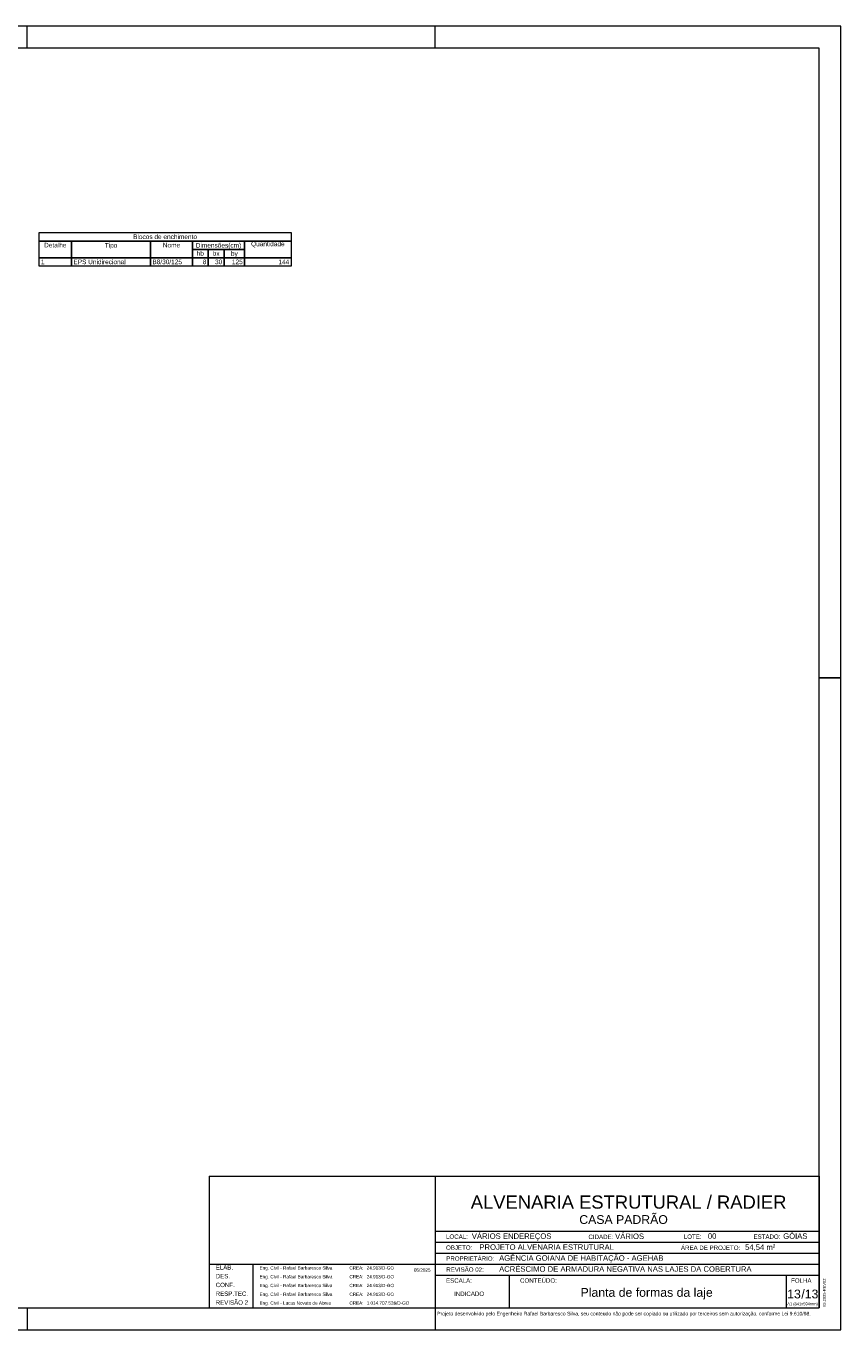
# Model space of a CAD drawing. Header units: millimetres. Extents: x 337 to 624, y -381 to -65.
# Tile 76 of 139: x 587 to 624, y -253 to -194. Entities that reach past the tile are written whole.
import ezdxf
from ezdxf.enums import TextEntityAlignment as Align

# ---------------------------------------------------------------- set-up
doc = ezdxf.new("R2010")
doc.units = ezdxf.units.MM
doc.header["$MEASUREMENT"] = 0
doc.layers.get('0').update_dxf_attribs({"lineweight": 5})
doc.layers.add('FO-Textos das vigas', color=7, linetype='Continuous', lineweight=5)
doc.layers.add('PRANCHA 01', color=7, linetype='Continuous', lineweight=20)
doc.layers.add('PDF_Text', color=7, linetype='Continuous')
doc.styles.add('Arial', font='arial.ttf')
doc.styles.add('PDF Arial', font='arial.ttf')

# ---------------------------------------------------------------- blocks, each defined once
blk = doc.blocks.new('Carimbo_Rafael_2022')
at = {"color": 0}
for p, q in [((524.018, -54.927), (551.818, -54.927)), ((524.018, -60.927), (551.818, -60.927))]:
    blk.add_line(p, q, dxfattribs=at)
for p, q in [((524.018, -54.927), (524.018, -60.927)), ((524.018, -54.927), (524.018, -60.927)), ((534.318, -54.927), (534.318, -60.927)), ((534.318, -54.927), (534.318, -60.927)), ((551.818, -54.927), (551.818, -60.927)), ((534.318, -57.427), (551.818, -57.427)), ((534.318, -57.927), (551.818, -57.927)), ((534.318, -58.427), (551.818, -58.427)), ((524.018, -58.927), (534.318, -58.927)), ((526.018, -58.927), (526.018, -60.927)), ((534.318, -58.927), (551.818, -58.927)), ((534.318, -59.427), (551.818, -59.427)), ((537.692, -59.427), (537.692, -60.927)), ((550.318, -59.427), (550.318, -60.927))]:
    blk.add_line(p, q)
at = {"color": 152, "true_color": 0x0063c7, "style": 'Arial'}
for s, height, p in [('ALVENARIA ESTRUTURAL / RADIER', 0.6, (535.944, -56.402)), ('CASA PADRÃO', 0.4, (540.891, -57.098)), ('VÁRIOS ENDEREÇOS', 0.25, (535.992, -57.777)), ('VÁRIOS', 0.25, (542.524, -57.786)), ('00', 0.25, (546.753, -57.777)), ('GÓIAS', 0.25, (550.185, -57.777)), ('PROJETO ALVENARIA ESTRUTURAL', 0.25, (536.338, -58.277)), ('54,54 m²', 0.25, (548.448, -58.284)), ('AGÊNCIA GOIANA DE HABITAÇÃO - AGEHAB', 0.25, (537.237, -58.777)), ('ACRÉSCIMO DE ARMADURA NEGATIVA NAS LAJES DA COBERTURA', 0.25, (537.237, -59.277)), ('INDICADO', 0.2, (535.187, -60.381)), ('/13', 0.4, (551.013, -60.49))]:
    blk.add_text(s, height=height, dxfattribs=at).set_placement(p)
at = {"style": 'Arial'}
for s, height, p in [('LOCAL:', 0.2, (534.818, -57.777)), ('CIDADE:', 0.2, (541.31, -57.786)), ('LOTE:', 0.2, (545.656, -57.777)), ('ESTADO:', 0.2, (548.833, -57.777)), ('OBJETO:', 0.2, (534.818, -58.277)), ('ÁREA DE PROJETO:', 0.2, (545.526, -58.284)), ('PROPRIETÁRIO:', 0.2, (534.829, -58.777)), ('ELAB.', 0.2, (524.318, -59.177)), ('DES.', 0.2, (524.318, -59.577)), ('Eng. Civil - Rafael Barbaresco Silva', 0.15, (526.318, -59.177)), ('CREA:', 0.15, (530.414, -59.177)), ('24.913/D-GO', 0.15, (531.2, -59.177)), ('05/2025', 0.15, (533.352, -59.277)), ('REVISÃO 02:', 0.2, (534.829, -59.277)), ('CONF.', 0.2, (524.318, -59.977)), ('Eng. Civil - Rafael Barbaresco Silva', 0.15, (526.318, -59.577)), ('Eng. Civil - Rafael Barbaresco Silva', 0.15, (526.318, -59.977)), ('CREA:', 0.15, (530.414, -59.577)), ('CREA:', 0.15, (530.414, -59.977)), ('24.913/D-GO', 0.15, (531.2, -59.577)), ('24.913/D-GO', 0.15, (531.2, -59.977)), ('ESCALA:', 0.2, (534.818, -59.777)), ('CONTEÚDO:', 0.2, (538.192, -59.777)), (' FOLHA', 0.2, (550.468, -59.777)), ('RESP.TEC.', 0.2, (524.318, -60.377)), ('REVISÃO 2', 0.2, (524.318, -60.777)), ('Eng. Civil - Rafael Barbaresco Silva', 0.15, (526.318, -60.377)), ('CREA:', 0.15, (530.414, -60.377)), ('24.913/D-GO', 0.15, (531.2, -60.377)), ('Eng. Civil - Lucas Novato de Abreu', 0.15, (526.318, -60.777)), ('CREA:', 0.15, (530.414, -60.777)), ('1.014.707.528/D-GO', 0.15, (531.2, -60.777))]:
    blk.add_text(s, height=height, dxfattribs=at).set_placement(p)
at = {"layer": 'PDF_Text', "insert": (552.128, -60.879), "char_height": 0.13, "attachment_point": 7, "rotation": 90, "line_spacing_factor": 0.76943, "style": 'PDF Arial'}
blk.add_mtext('05.2025-REV02', dxfattribs=at)
at = {"layer": 'PDF_Text', "insert": (534.414, -61.318), "char_height": 0.165, "attachment_point": 7, "style": 'PDF Arial'}
blk.add_mtext('Projeto desenvolvido pelo Engenheiro Rafael Barbaresco Silva, seu conteudo não pode ser copiado ou utilizado por terceiros sem autorização, conforme Lei 9.610/98.', dxfattribs=at)
at = {"layer": 'PDF_Text', "insert": (550.371, -60.845), "char_height": 0.13, "attachment_point": 7, "line_spacing_factor": 0.76943, "style": 'PDF Arial'}
blk.add_mtext('A1 (841x594mm)', dxfattribs=at)

msp = doc.modelspace()

# ---------------------------------------------------------------- linework, layer by layer
at = {"layer": 'FO-Textos das vigas'}
for points in [[(587.2415, -203.3239), (587.2415, -202.9427), (598.7315, -202.9427), (598.7315, -203.3239), (587.2415, -203.3239)], [(587.2415, -204.0864), (587.2415, -203.3239), (588.7241, -203.3239), (588.7241, -204.0864), (587.2415, -204.0864)], [(588.7241, -204.0864), (588.7241, -203.3239), (592.3247, -203.3239), (592.3247, -204.0864), (588.7241, -204.0864)], [(592.3247, -204.0864), (592.3247, -203.3239), (594.2309, -203.3239), (594.2309, -204.0864), (592.3247, -204.0864)], [(594.2309, -203.7052), (594.2309, -203.3239), (596.6135, -203.3239), (596.6135, -203.7052), (594.2309, -203.7052)], [(594.2309, -204.0864), (594.2309, -203.7052), (594.9545, -203.7052), (594.9545, -204.0864), (594.2309, -204.0864)], [(594.9545, -204.0864), (594.9545, -203.7052), (595.6781, -203.7052), (595.6781, -204.0864), (594.9545, -204.0864)], [(595.6781, -204.0864), (595.6781, -203.7052), (596.6135, -203.7052), (596.6135, -204.0864), (595.6781, -204.0864)], [(596.6135, -204.0864), (596.6135, -203.3239), (598.7315, -203.3239), (598.7315, -204.0864), (596.6135, -204.0864)], [(587.2415, -204.4676), (587.2415, -204.0864), (588.7241, -204.0864), (588.7241, -204.4676), (587.2415, -204.4676)], [(588.7241, -204.4676), (588.7241, -204.0864), (592.3247, -204.0864), (592.3247, -204.4676), (588.7241, -204.4676)], [(592.3247, -204.4676), (592.3247, -204.0864), (594.2309, -204.0864), (594.2309, -204.4676), (592.3247, -204.4676)], [(594.2309, -204.4676), (594.2309, -204.0864), (594.9545, -204.0864), (594.9545, -204.4676), (594.2309, -204.4676)], [(594.9545, -204.4676), (594.9545, -204.0864), (595.6781, -204.0864), (595.6781, -204.4676), (594.9545, -204.4676)], [(595.6781, -204.4676), (595.6781, -204.0864), (596.6135, -204.0864), (596.6135, -204.4676), (595.6781, -204.4676)], [(596.6135, -204.4676), (596.6135, -204.0864), (598.7315, -204.0864), (598.7315, -204.4676), (596.6135, -204.4676)]]:
    msp.add_lwpolyline(points, close=True, dxfattribs=at)
at = {"layer": 'PRANCHA 01'}
msp.add_line((622.7948, -223.2324), (623.7948, -223.2324), dxfattribs=at)
msp.add_line((622.7948, -223.2324), (623.7948, -223.2324), dxfattribs=at)
for points in [[(539.6948, -252.9324), (623.7948, -252.9324), (623.7948, -193.5324), (539.6948, -193.5324), (539.6948, -252.9324)], [(586.6948, -194.5324), (586.6948, -193.5324)], [(605.2948, -194.5324), (605.2948, -193.5324)], [(623.7948, -223.2324), (622.7948, -223.2324)], [(623.7948, -223.2324), (622.7948, -223.2324)], [(586.6948, -251.9324), (586.6948, -252.9324)], [(605.2948, -251.9324), (605.2948, -252.9324)], [(605.2948, -251.9324), (605.2948, -252.9324)]]:
    msp.add_lwpolyline(points, dxfattribs=at)
msp.add_lwpolyline([(542.1948, -251.9324), (622.7948, -251.9324), (622.7948, -194.5324), (542.1948, -194.5324)], close=True, dxfattribs=at)

# ---------------------------------------------------------------- block references
msp.add_blockref('Carimbo_Rafael_2022', (70.9768, -191.0059))

# ---------------------------------------------------------------- texts
at = {"color": 152, "true_color": 0x0063c7, "style": 'Arial'}
msp.add_text('Planta de formas da laje', height=0.4, dxfattribs=at).set_placement((614.9385, -251.4228), align=Align.CENTER)
msp.add_text('13', height=0.4, dxfattribs=at).set_placement((621.3447, -251.4964))
at = {"layer": 'FO-Textos das vigas', "linetype": 'Continuous', "char_height": 0.2118, "line_spacing_factor": 0.798, "style": 'Arial'}
for s, insert, width, attachment_point in [('Blocos de enchimento', (592.9865, -203.2392), 5.837466, 8), ('Detalhe', (587.9828, -203.6204), 2.044895, 8), ('Tipo', (590.5244, -203.6907), 1.15411, 8), ('Nome', (593.2778, -203.6204), 1.582556, 8), ('Dimensões(cm)', (595.4224, -203.6907), 4.153521, 8), ('hb', (594.5927, -204.0017), 0.659905, 8), ('bx', (595.3163, -204.0017), 0.626591, 8), ('Quantidade', (597.6725, -203.6204), 3.067777, 8), ('1', (587.3262, -204.3829), 0.329953, 7), ('EPS Unidirecional', (588.8088, -204.3829), 4.78156, 7), ('B8/30/125', (592.4094, -204.3829), 2.70509, 7), ('8', (594.8698, -204.3829), 0.329953, 9), ('30', (595.5934, -204.3829), 0.659905, 9), ('by', (596.1454, -204.0717), 0.626591, 8), ('125', (596.5288, -204.3829), 0.989858, 9), ('144', (598.6468, -204.3829), 0.989858, 9)]:
    msp.add_mtext(s, dxfattribs=dict(at, insert=insert, width=width, attachment_point=attachment_point))

doc.saveas('drawing.dxf')
